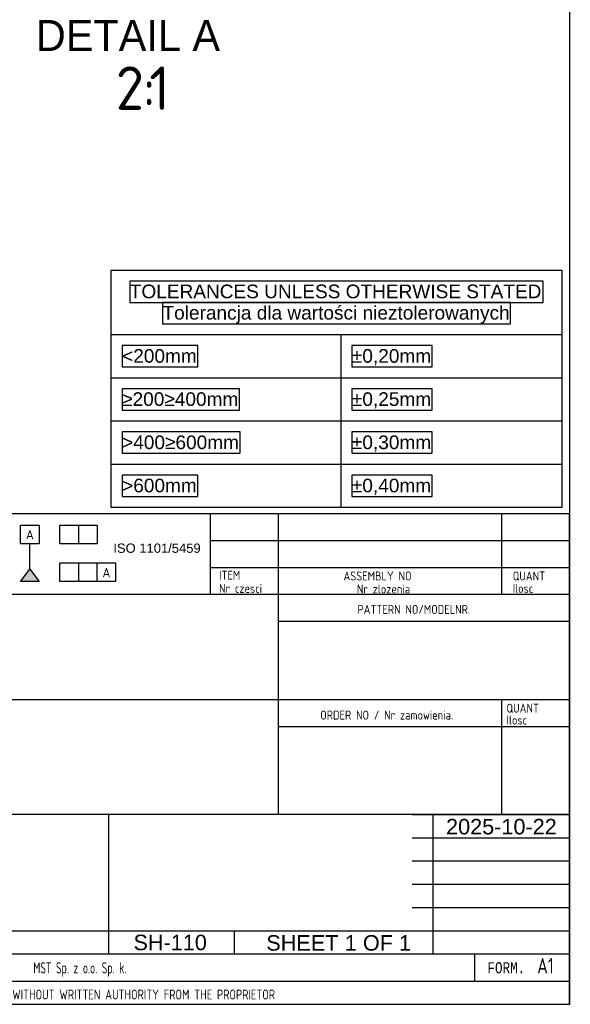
# Model space of a CAD drawing. Header units: millimetres. Extents: x 7 to 819, y 6 to 587.
# Tile 15 of 17: x 730 to 819, y 15 to 174. Entities that reach past the tile are written whole.
import ezdxf
from ezdxf.enums import TextEntityAlignment as Align

# ---------------------------------------------------------------- set-up
doc = ezdxf.new("R2010")
doc.units = ezdxf.units.MM
doc.layers.add('10', color=7, linetype='Continuous')
doc.layers.add('Default', color=7, linetype='Continuous')
doc.styles.add('SEACAD_Arial', font='arial.ttf')
doc.styles.add('SEACAD_Lucida_Console', font='lucon.TTF', dxfattribs={"width": 0.8})
doc.styles.add('SEACAD_Solid_Edge_ANSI', font='seans.ttf')
doc.styles.add('SEACAD_Solid_Edge_ISO', font='seiso.ttf')

# ---------------------------------------------------------------- blocks, each defined once
blk = doc.blocks.new('SE1116')
at = {"layer": 'Default', "color": 7, "linetype": 'Continuous'}
for p, q in [((0, 0), (0, 38.29)), ((0, 38.29), (72.71, 38.29)), ((72.71, 38.29), (72.71, 0)), ((0, 27.87), (72.71, 27.87)), ((37.08, 27.87), (37.08, 20.91)), ((0, 20.91), (72.71, 20.91)), ((37.08, 20.91), (37.08, 13.94)), ((0, 13.94), (72.71, 13.94)), ((37.08, 13.94), (37.08, 6.97)), ((0, 6.97), (72.71, 6.97)), ((37.08, 6.97), (37.08, 0)), ((72.71, 0), (0, 0))]:
    blk.add_line(p, q, dxfattribs=at)
for points in [[(3, 36.52), (3, 33.08), (69.71, 33.08), (69.71, 36.52), (3, 36.52)], [(8.28, 33.08), (8.28, 29.64), (64.43, 29.64), (64.43, 33.08), (8.28, 33.08)], [(1.76, 26.11), (1.76, 22.67), (13.96, 22.67), (13.96, 26.11), (1.76, 26.11)], [(38.84, 26.11), (38.84, 22.67), (51.8, 22.67), (51.8, 26.11), (38.84, 26.11)], [(1.76, 19.14), (1.76, 15.7), (20.7, 15.7), (20.7, 19.14), (1.76, 19.14)], [(38.84, 19.14), (38.84, 15.7), (51.8, 15.7), (51.8, 19.14), (38.84, 19.14)], [(1.76, 12.17), (1.76, 8.73), (20.8, 8.73), (20.8, 12.17), (1.76, 12.17)], [(38.84, 12.17), (38.84, 8.73), (51.8, 8.73), (51.8, 12.17), (38.84, 12.17)], [(1.76, 5.21), (1.76, 1.76), (13.96, 1.76), (13.96, 5.21), (1.76, 5.21)], [(38.84, 5.21), (38.84, 1.76), (51.8, 1.76), (51.8, 5.21), (38.84, 5.21)]]:
    blk.add_lwpolyline(points, dxfattribs=at)
at = {"layer": 'Default', "char_height": 2.2, "attachment_point": 1}
for s, insert, width in [('{\\fArial|b0||i0||c0|p34;\\C7;\\H2.2;\\W1.;TOLERANCES UNLESS OTHERWISE STATED}', (3, 35.95), 66.7174), ('{\\fArial|b0||i0||c0|p34;\\C7;\\H2.2;\\W1.;Tolerancja dla wartości nieztolerowanych}', (8.28, 32.51), 56.1478), ('{\\fArial|b0||i0||c0|p34;\\C7;\\H2.2;\\W1.;<200mm}', (1.76, 25.54), 12.1957), ('{\\fArial|b0||i0||c0|p34;\\C7;\\H2.2;\\W1.;±0,20mm}', (38.84, 25.54), 12.9609), ('{\\fArial|b0||i0||c0|p34;\\C7;\\H2.2;\\W1.;≥200≥400mm}', (1.76, 18.57), 18.9391), ('{\\fArial|b0||i0||c0|p34;\\C7;\\H2.2;\\W1.;±0,25mm}', (38.84, 18.57), 12.9609), ('{\\fArial|b0||i0||c0|p34;\\C7;\\H2.2;\\W1.;>400≥600mm}', (1.76, 11.6), 19.0348), ('{\\fArial|b0||i0||c0|p34;\\C7;\\H2.2;\\W1.;±0,30mm}', (38.84, 11.6), 12.9609), ('{\\fArial|b0||i0||c0|p34;\\C7;\\H2.2;\\W1.;±0,40mm}', (38.84, 4.63), 12.9609), ('{\\fArial|b0||i0||c0|p34;\\C7;\\H2.2;\\W1.;>600mm}', (1.76, 4.63), 12.1957)]:
    blk.add_mtext(s, dxfattribs=dict(at, insert=insert, width=width))
blk = doc.blocks.new('SEANNOT_GROUP28')
at = {"layer": 'Default', "color": 7, "linetype": 'Continuous', "style": 'SEACAD_Arial'}
blk.add_text('SH-110', height=2.5, dxfattribs=at).set_placement((748.71, 25.9), align=Align.TOP_LEFT)
blk = doc.blocks.new('SEANNOT_GROUP34')
at = {"layer": 'Default', "color": 7, "linetype": 'Continuous', "style": 'SEACAD_Arial'}
for s, p in [('SHEET ', (770.14, 25.83)), ('1', (782.8, 25.83)), (' OF ', (784.76, 25.83)), ('1', (791.55, 25.83))]:
    blk.add_text(s, height=2.5, dxfattribs=at).set_placement(p, align=Align.TOP_LEFT)
blk = doc.blocks.new('SEANNOT_GROUP35')
at = {"layer": 'Default', "color": 7, "linetype": 'Continuous', "style": 'SEACAD_Arial'}
blk.add_text('2025-10-22', height=2.5, dxfattribs=at).set_placement((799.15, 44.59), align=Align.TOP_LEFT)

msp = doc.modelspace()

# ---------------------------------------------------------------- hatches: boundary and pattern name
at = {"layer": 'Default', "linetype": 'Continuous'}
msp.add_hatch(color=7, dxfattribs=at).paths.add_polyline_path([(731.992, 84.877), (730.492, 82.892), (733.492, 82.892)])

# ---------------------------------------------------------------- linework, layer by layer
at = {"layer": '10', "color": 7, "linetype": 'Continuous'}
for p, q in [((761.075, 93.794), (761.075, 80.794)), ((772.075, 93.794), (772.075, 45.294)), ((808.075, 93.794), (808.075, 80.794)), ((819.075, 89.461), (761.075, 89.461)), ((819.075, 85.127), (761.075, 85.127)), ((819.075, 80.794), (637.075, 80.794)), ((819.075, 76.461), (772.075, 76.461)), ((819.075, 63.794), (637.075, 63.794)), ((808.075, 63.794), (808.075, 45.294)), ((819.075, 59.461), (772.075, 59.461)), ((744.7, 45.294), (637.075, 45.294)), ((744.575, 45.294), (637.075, 45.294)), ((793.7, 45.294), (819.2, 45.294)), ((797.075, 22.794), (797.075, 45.294)), ((793.7, 41.544), (819.2, 41.544)), ((793.7, 37.794), (819.2, 37.794)), ((793.7, 34.044), (819.2, 34.044)), ((793.7, 30.294), (819.2, 30.294)), ((637.075, 26.544), (819.2, 26.544)), ((764.95, 26.544), (764.95, 22.794)), ((637.075, 22.794), (793.7, 22.794)), ((803.762, 22.794), (803.762, 18.419)), ((637.075, 18.419), (819.075, 18.419))]:
    msp.add_line(p, q, dxfattribs=at)
for points in [[(819.075, 14.669), (819.075, 93.794), (637.075, 93.794), (637.075, 14.669), (819.075, 14.669)], [(744.7, 45.294), (744.7, 22.794), (819.075, 22.794), (819.075, 45.294), (744.7, 45.294)]]:
    msp.add_lwpolyline(points, dxfattribs=at)
at = {"layer": 'Default', "color": 7, "linetype": 'Continuous'}
for p, q in [((819.1, 14.67), (819.1, 586.67)), ((730.492, 88.983), (730.492, 91.983)), ((730.492, 91.983), (733.492, 91.983)), ((733.492, 91.983), (733.492, 88.983)), ((736.828, 88.983), (736.828, 91.983)), ((736.828, 91.983), (742.828, 91.983)), ((739.828, 91.983), (739.828, 88.983)), ((742.828, 91.983), (742.828, 88.983)), ((733.492, 88.983), (730.492, 88.983)), ((731.992, 84.877), (731.992, 88.983)), ((742.828, 88.983), (736.828, 88.983)), ((736.828, 82.892), (736.828, 85.892)), ((736.828, 85.892), (745.828, 85.892)), ((739.828, 85.892), (739.828, 82.892)), ((742.828, 82.892), (742.828, 85.892)), ((745.828, 85.892), (745.828, 82.892)), ((730.492, 82.892), (731.992, 84.877)), ((731.992, 84.877), (733.492, 82.892)), ((733.492, 82.892), (730.492, 82.892)), ((745.828, 82.892), (736.828, 82.892)), ((6.708, 14.67), (819.1, 14.67))]:
    msp.add_line(p, q, dxfattribs=at)

# ---------------------------------------------------------------- block references
at = {"layer": 'Default', "color": 7}
msp.add_blockref('SE1116', (745.114, 94.856), dxfattribs=at)
at = {"layer": 'Default'}
for name in ['SEANNOT_GROUP35', 'SEANNOT_GROUP28', 'SEANNOT_GROUP34']:
    msp.add_blockref(name, (0, 0), dxfattribs=at)

# ---------------------------------------------------------------- texts
at = {"layer": '10', "attachment_point": 1}
for s, insert, char_height, width, style in [('{\\fSolid Edge ANSI|b0||i0||c0|p34;\\C7;\\H1.45000002;\\W0.883;ITEM}', (762.514, 84.637), 1.45, 4.25544, 'SEACAD_Solid_Edge_ANSI'), ('{\\fSolid Edge ANSI|b0||i0||c0|p34;\\C7;\\H1.45000002;\\W0.883;ASSEMBLY NO}', (782.593, 84.51), 1.45, 12.82936, 'SEACAD_Solid_Edge_ANSI'), ('{\\fSolid Edge ANSI|b0||i0||c0|p34;\\C7;\\H1.45000002;\\W0.883;QUANT}', (809.905, 84.51), 1.45, 6.24131, 'SEACAD_Solid_Edge_ANSI'), ('{\\fSolid Edge ANSI|b0||i0||c0|p34;\\C7;\\H1.45000002;\\W0.883;Ilosc}', (809.905, 82.51), 1.45, 6.93479, 'SEACAD_Solid_Edge_ANSI'), ('{\\fSolid Edge ANSI|b0||i0||c0|p34;\\C7;\\H1.45000002;\\W0.883;Nr czesci }', (762.514, 82.51), 1.45, 7.78588, 'SEACAD_Solid_Edge_ANSI'), ('{\\fSolid Edge ANSI|b0||i0||c0|p34;\\C7;\\H1.45000002;\\W0.883;Nr zlozenia}', (784.757, 82.411), 1.45, 9.50428, 'SEACAD_Solid_Edge_ANSI'), ('{\\fSolid Edge ANSI|b0||i0||c0|p34;\\C7;\\H1.45000002;\\W0.883;PATTERN NO/MODELNR.}', (784.847, 79.116), 1.45, 21.43479, 'SEACAD_Solid_Edge_ANSI'), ('{\\fSolid Edge ANSI|b0||i0||c0|p34;\\C7;\\H1.45000002;\\W0.883;ORDER NO / Nr zamowienia.}', (778.847, 62.061), 1.45, 25.03089, 'SEACAD_Solid_Edge_ANSI'), ('{\\fSolid Edge ANSI|b0||i0||c0|p34;\\C7;\\H1.45000002;\\W0.883;QUANT}', (808.905, 63.177), 1.45, 6.24131, 'SEACAD_Solid_Edge_ANSI'), ('{\\fSolid Edge ANSI|b0||i0||c0|p34;\\C7;\\H1.45000002;\\W0.883;Ilosc}', (808.905, 61.256), 1.45, 6.93479, 'SEACAD_Solid_Edge_ANSI'), ('{\\fSolid Edge ANSI|b0||i0||c0|p34;\\C7;\\H1.8;\\W0.667;MST Sp. z o.o. Sp. k.}', (732.551, 21.452), 1.8, 58.30436, 'SEACAD_Solid_Edge_ANSI'), ('{\\fLucida Console|b0||i0||c0|p34;\\C7;\\H1.8;\\W0.8;FORM.}', (805.825, 21.469), 1.8, 6.80001, 'SEACAD_Lucida_Console'), ('{\\fSolid Edge ANSI|b0||i0||c0|p34;\\C7;\\H2.50000002;\\W0.8;A1}', (813.862, 22.139), 2.5, 4.9829, 'SEACAD_Solid_Edge_ANSI'), ('{\\fSolid Edge ANSI|b0||i0||c0|p34;\\C7;\\H1.60000002;\\W0.8;ALL RIGHTS RESERVED. REPRODUCTION OR ISSUE TO THIRD PARTIES IN ANY FORM WHATEVER IS NOT PERMITTED WITHOUT WRITTEN AUTHORITY FROM THE PROPRIETOR}', (639.922, 17.047), 1.6, 148.00001, 'SEACAD_Solid_Edge_ANSI')]:
    msp.add_mtext(s, dxfattribs=dict(at, insert=insert, char_height=char_height, width=width, style=style))
at = {"layer": 'Default', "color": 7, "linetype": 'Continuous'}
for s, height, style, p in [('DETAIL A', 5, 'SEACAD_Solid_Edge_ANSI', (732.957, 173.505)), ('2', 7, 'SEACAD_Solid_Edge_ISO', (745.85, 166.005)), ('1', 7, 'SEACAD_Solid_Edge_ISO', (751.259, 166.005)), (':', 7, 'SEACAD_Solid_Edge_ISO', (750.146, 166.005))]:
    msp.add_text(s, height=height, dxfattribs=dict(at, style=style)).set_placement(p, align=Align.TOP_LEFT)
at = {"layer": 'Default', "char_height": 1.5, "attachment_point": 2}
for s, insert, width in [('{\\fSolid Edge ANSI|b0||i0||c0|p34;\\C7;\\H1.5;\\W1.;A}', (731.986, 91.206), 1.40218), ('{\\fArial|b0||i0||c0|p34;\\C7;\\H1.5;\\W1.;ISO 1101/5459}', (752.506, 89.025), 15.28486), ('{\\fSolid Edge ANSI|b0||i0||c0|p34;\\C7;\\H1.5;\\W1.;A}', (744.342, 85.081), 1.40218)]:
    msp.add_mtext(s, dxfattribs=dict(at, insert=insert, width=width))

doc.saveas('drawing.dxf')
